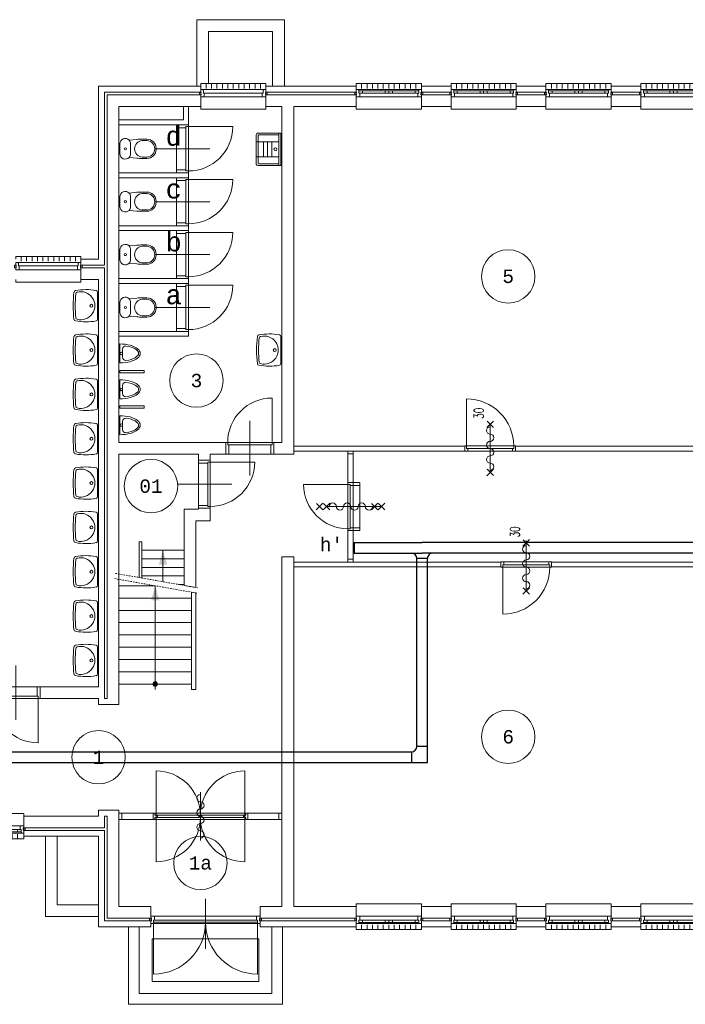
# Model space of a CAD drawing. Header units: millimetres. Extents: x 3141 to 84785, y 12240 to 40624.
# Tile 5 of 10: x 18053 to 30503, y 17824 to 36256. Entities that reach past the tile are written whole.
import ezdxf
from ezdxf.enums import TextEntityAlignment as Align
from ezdxf.xclip import XClip

# ---------------------------------------------------------------- set-up
doc = ezdxf.new("R2010")
doc.units = ezdxf.units.MM
doc.header["$LTSCALE"] = 50
doc.header["$XCLIPFRAME"] = 0
doc.linetypes.add('Xref-beg26$0$DASHDOT', pattern=[1, 0.5, -0.25, 0, -0.25])
doc.layers.get('0').update_dxf_attribs({"linetype": 'CONTINUOUS'})
for name, color, linetype in [('EL6131--_KG', 3, 'CONTINUOUS'), ('Xref', 8, 'CONTINUOUS'), ('Xref-beg26$0$AL$1A---_ALGEMEEN', 8, 'CONTINUOUS'), ('Xref-beg26$0$AM$1A---_ARCERING', 8, 'CONTINUOUS'), ('Xref-beg26$0$AT$1A---_TEKST035', 8, 'CONTINUOUS'), ('Xref-beg26$0$AT$1A---_TEKST050', 8, 'CONTINUOUS'), ('Xref-beg26$0$AT$1A---_TEKST070', 8, 'CONTINUOUS')]:
    doc.layers.add(name, color=color, linetype=linetype)
doc.styles.add('Xref-beg26$0$MONOTXT', font='MONOTXT')
doc.styles.add('Xref-beg26$0$ROMANS', font='ROMANS')

# ---------------------------------------------------------------- blocks, each defined once
blk = doc.blocks.new('*O26')
at = {"layer": 'Xref-beg26$0$AL$1A---_ALGEMEEN', "color": 0, "linetype": 'Continuous', "lineweight": 0}
for p, q in [((-543, 9), (543, 9)), ((-565.5, -130), (565.5, -130)), ((-508.33, -240), (-508.33, -150)), ((-493, -63), (-67, -63)), ((-493, -106), (-67, -106)), ((-406.66, -240), (-406.66, -150)), ((-305, -240), (-305, -150)), ((-203.33, -240), (-203.33, -150)), ((-101.66, -240), (-101.66, -150)), ((0, -240), (0, -150)), ((67, -63), (493, -63)), ((67, -106), (493, -106)), ((101.66, -240), (101.66, -150)), ((203.33, -240), (203.33, -150)), ((305, -240), (305, -150)), ((406.66, -240), (406.66, -150)), ((508.33, -240), (508.33, -150))]:
    blk.add_line(p, q, dxfattribs=at)
for points in [[(-610, 190), (-610, 240), (610, 240), (610, 190)], [(-610, -190), (-610, -240), (610, -240), (610, -190)]]:
    blk.add_lwpolyline(points, dxfattribs=at)
for points in [[(-610, 9), (-545.15, 9), (-543, 6.86), (-543, -63), (-560, -63), (-560, -114), (-565.5, -114), (-565.5, -127.78), (-567.72, -130), (-610, -130), (-610, -76), (-601, -76), (-601, -60), (-610, -60), (-610, -46), (-601, -46), (-601, -30), (-610, -30)], [(610, 9), (545.15, 9), (543, 6.86), (543, -63), (560, -63), (560, -114), (565.5, -114), (565.5, -127.78), (567.72, -130), (610, -130), (610, -76), (601, -76), (601, -60), (610, -60), (610, -46), (601, -46), (601, -30), (610, -30)], [(-635, -30), (-601, -30), (-601, -46), (-610, -46), (-610, -60), (-601, -60), (-601, -76), (-635, -76)], [(-560, -106), (-493, -106), (-493, -63), (-560, -63)], [(-67, -106), (0, -106), (0, -63), (-67, -63)], [(67, -106), (0, -106), (0, -63), (67, -63)], [(560, -106), (493, -106), (493, -63), (560, -63)], [(635, -30), (601, -30), (601, -46), (610, -46), (610, -60), (601, -60), (601, -76), (635, -76)]]:
    blk.add_lwpolyline(points, close=True, dxfattribs=at)
blk = doc.blocks.new('*O27')
at = {"layer": 'Xref-beg26$0$AL$1A---_ALGEMEEN', "color": 0, "linetype": 'Continuous', "lineweight": 0}
for p, q in [((-543, 9), (543, 9)), ((-565.5, -130), (565.5, -130)), ((-508.33, -240), (-508.33, -150)), ((-493, -63), (-67, -63)), ((-493, -106), (-67, -106)), ((-406.66, -240), (-406.66, -150)), ((-305, -240), (-305, -150)), ((-203.33, -240), (-203.33, -150)), ((-101.66, -240), (-101.66, -150)), ((0, -240), (0, -150)), ((67, -63), (493, -63)), ((67, -106), (493, -106)), ((101.66, -240), (101.66, -150)), ((203.33, -240), (203.33, -150)), ((305, -240), (305, -150)), ((406.66, -240), (406.66, -150)), ((508.33, -240), (508.33, -150))]:
    blk.add_line(p, q, dxfattribs=at)
for points in [[(-610, 190), (-610, 240), (610, 240), (610, 190)], [(-610, -190), (-610, -240), (610, -240), (610, -190)]]:
    blk.add_lwpolyline(points, dxfattribs=at)
for points in [[(-610, 9), (-545.15, 9), (-543, 6.86), (-543, -63), (-560, -63), (-560, -114), (-565.5, -114), (-565.5, -127.78), (-567.72, -130), (-610, -130), (-610, -76), (-601, -76), (-601, -60), (-610, -60), (-610, -46), (-601, -46), (-601, -30), (-610, -30)], [(610, 9), (545.15, 9), (543, 6.86), (543, -63), (560, -63), (560, -114), (565.5, -114), (565.5, -127.78), (567.72, -130), (610, -130), (610, -76), (601, -76), (601, -60), (610, -60), (610, -46), (601, -46), (601, -30), (610, -30)], [(-635, -30), (-601, -30), (-601, -46), (-610, -46), (-610, -60), (-601, -60), (-601, -76), (-635, -76)], [(-560, -106), (-493, -106), (-493, -63), (-560, -63)], [(-67, -106), (0, -106), (0, -63), (-67, -63)], [(67, -106), (0, -106), (0, -63), (67, -63)], [(560, -106), (493, -106), (493, -63), (560, -63)], [(635, -30), (601, -30), (601, -46), (610, -46), (610, -60), (601, -60), (601, -76), (635, -76)]]:
    blk.add_lwpolyline(points, close=True, dxfattribs=at)
blk = doc.blocks.new('*O28')
at = {"layer": 'Xref-beg26$0$AL$1A---_ALGEMEEN', "color": 0, "linetype": 'Continuous', "lineweight": 0}
for p, q in [((-543, 9), (543, 9)), ((-565.5, -130), (565.5, -130)), ((-508.33, -240), (-508.33, -150)), ((-493, -63), (-67, -63)), ((-493, -106), (-67, -106)), ((-406.66, -240), (-406.66, -150)), ((-305, -240), (-305, -150)), ((-203.33, -240), (-203.33, -150)), ((-101.66, -240), (-101.66, -150)), ((0, -240), (0, -150)), ((67, -63), (493, -63)), ((67, -106), (493, -106)), ((101.66, -240), (101.66, -150)), ((203.33, -240), (203.33, -150)), ((305, -240), (305, -150)), ((406.66, -240), (406.66, -150)), ((508.33, -240), (508.33, -150))]:
    blk.add_line(p, q, dxfattribs=at)
for points in [[(-610, 190), (-610, 240), (610, 240), (610, 190)], [(-610, -190), (-610, -240), (610, -240), (610, -190)]]:
    blk.add_lwpolyline(points, dxfattribs=at)
for points in [[(-610, 9), (-545.15, 9), (-543, 6.86), (-543, -63), (-560, -63), (-560, -114), (-565.5, -114), (-565.5, -127.78), (-567.72, -130), (-610, -130), (-610, -76), (-601, -76), (-601, -60), (-610, -60), (-610, -46), (-601, -46), (-601, -30), (-610, -30)], [(610, 9), (545.15, 9), (543, 6.86), (543, -63), (560, -63), (560, -114), (565.5, -114), (565.5, -127.78), (567.72, -130), (610, -130), (610, -76), (601, -76), (601, -60), (610, -60), (610, -46), (601, -46), (601, -30), (610, -30)], [(-635, -30), (-601, -30), (-601, -46), (-610, -46), (-610, -60), (-601, -60), (-601, -76), (-635, -76)], [(-560, -106), (-493, -106), (-493, -63), (-560, -63)], [(-67, -106), (0, -106), (0, -63), (-67, -63)], [(67, -106), (0, -106), (0, -63), (67, -63)], [(560, -106), (493, -106), (493, -63), (560, -63)], [(635, -30), (601, -30), (601, -46), (610, -46), (610, -60), (601, -60), (601, -76), (635, -76)]]:
    blk.add_lwpolyline(points, close=True, dxfattribs=at)
blk = doc.blocks.new('*O29')
at = {"layer": 'Xref-beg26$0$AL$1A---_ALGEMEEN', "color": 0, "linetype": 'Continuous', "lineweight": 0}
for p, q in [((-543, 9), (543, 9)), ((-565.5, -130), (565.5, -130)), ((-508.33, -240), (-508.33, -150)), ((-493, -63), (-67, -63)), ((-493, -106), (-67, -106)), ((-406.66, -240), (-406.66, -150)), ((-305, -240), (-305, -150)), ((-203.33, -240), (-203.33, -150)), ((-101.66, -240), (-101.66, -150)), ((0, -240), (0, -150)), ((67, -63), (493, -63)), ((67, -106), (493, -106)), ((101.66, -240), (101.66, -150)), ((203.33, -240), (203.33, -150)), ((305, -240), (305, -150)), ((406.66, -240), (406.66, -150)), ((508.33, -240), (508.33, -150))]:
    blk.add_line(p, q, dxfattribs=at)
for points in [[(-610, 190), (-610, 240), (610, 240), (610, 190)], [(-610, -190), (-610, -240), (610, -240), (610, -190)]]:
    blk.add_lwpolyline(points, dxfattribs=at)
for points in [[(-610, 9), (-545.15, 9), (-543, 6.86), (-543, -63), (-560, -63), (-560, -114), (-565.5, -114), (-565.5, -127.78), (-567.72, -130), (-610, -130), (-610, -76), (-601, -76), (-601, -60), (-610, -60), (-610, -46), (-601, -46), (-601, -30), (-610, -30)], [(610, 9), (545.15, 9), (543, 6.86), (543, -63), (560, -63), (560, -114), (565.5, -114), (565.5, -127.78), (567.72, -130), (610, -130), (610, -76), (601, -76), (601, -60), (610, -60), (610, -46), (601, -46), (601, -30), (610, -30)], [(-635, -30), (-601, -30), (-601, -46), (-610, -46), (-610, -60), (-601, -60), (-601, -76), (-635, -76)], [(-560, -106), (-493, -106), (-493, -63), (-560, -63)], [(-67, -106), (0, -106), (0, -63), (-67, -63)], [(67, -106), (0, -106), (0, -63), (67, -63)], [(560, -106), (493, -106), (493, -63), (560, -63)], [(635, -30), (601, -30), (601, -46), (610, -46), (610, -60), (601, -60), (601, -76), (635, -76)]]:
    blk.add_lwpolyline(points, close=True, dxfattribs=at)
blk = doc.blocks.new('*O46')
at = {"layer": 'Xref-beg26$0$AL$1A---_ALGEMEEN', "color": 0, "linetype": 'Continuous', "lineweight": 0}
for p, q in [((-508.33, 240), (-508.33, 150)), ((-406.66, 240), (-406.66, 150)), ((-305, 240), (-305, 150)), ((-203.33, 240), (-203.33, 150)), ((-101.66, 240), (-101.66, 150)), ((0, 240), (0, 150)), ((101.66, 240), (101.66, 150)), ((203.33, 240), (203.33, 150)), ((305, 240), (305, 150)), ((406.66, 240), (406.66, 150)), ((508.33, 240), (508.33, 150)), ((-565.5, 130), (565.5, 130)), ((-493, 106), (-67, 106)), ((-493, 63), (-67, 63)), ((67, 106), (493, 106)), ((67, 63), (493, 63)), ((-543, -9), (543, -9))]:
    blk.add_line(p, q, dxfattribs=at)
for points in [[(-610, 190), (-610, 240), (610, 240), (610, 190)], [(-610, -190), (-610, -240), (610, -240), (610, -190)]]:
    blk.add_lwpolyline(points, dxfattribs=at)
for points in [[(-635, 30), (-601, 30), (-601, 46), (-610, 46), (-610, 60), (-601, 60), (-601, 76), (-635, 76)], [(-610, -9), (-545.15, -9), (-543, -6.86), (-543, 63), (-560, 63), (-560, 114), (-565.5, 114), (-565.5, 127.78), (-567.72, 130), (-610, 130), (-610, 76), (-601, 76), (-601, 60), (-610, 60), (-610, 46), (-601, 46), (-601, 30), (-610, 30)], [(-560, 106), (-493, 106), (-493, 63), (-560, 63)], [(-67, 106), (0, 106), (0, 63), (-67, 63)], [(67, 106), (0, 106), (0, 63), (67, 63)], [(560, 106), (493, 106), (493, 63), (560, 63)], [(610, -9), (545.15, -9), (543, -6.86), (543, 63), (560, 63), (560, 114), (565.5, 114), (565.5, 127.78), (567.72, 130), (610, 130), (610, 76), (601, 76), (601, 60), (610, 60), (610, 46), (601, 46), (601, 30), (610, 30)], [(635, 30), (601, 30), (601, 46), (610, 46), (610, 60), (601, 60), (601, 76), (635, 76)]]:
    blk.add_lwpolyline(points, close=True, dxfattribs=at)
blk = doc.blocks.new('*O47')
at = {"layer": 'Xref-beg26$0$AL$1A---_ALGEMEEN', "color": 0, "linetype": 'Continuous', "lineweight": 0}
for p, q in [((-508.33, 240), (-508.33, 150)), ((-406.66, 240), (-406.66, 150)), ((-305, 240), (-305, 150)), ((-203.33, 240), (-203.33, 150)), ((-101.66, 240), (-101.66, 150)), ((0, 240), (0, 150)), ((101.66, 240), (101.66, 150)), ((203.33, 240), (203.33, 150)), ((305, 240), (305, 150)), ((406.66, 240), (406.66, 150)), ((508.33, 240), (508.33, 150)), ((-565.5, 130), (565.5, 130)), ((-493, 106), (-67, 106)), ((-493, 63), (-67, 63)), ((67, 106), (493, 106)), ((67, 63), (493, 63)), ((-543, -9), (543, -9))]:
    blk.add_line(p, q, dxfattribs=at)
for points in [[(-610, 190), (-610, 240), (610, 240), (610, 190)], [(-610, -190), (-610, -240), (610, -240), (610, -190)]]:
    blk.add_lwpolyline(points, dxfattribs=at)
for points in [[(-635, 30), (-601, 30), (-601, 46), (-610, 46), (-610, 60), (-601, 60), (-601, 76), (-635, 76)], [(-610, -9), (-545.15, -9), (-543, -6.86), (-543, 63), (-560, 63), (-560, 114), (-565.5, 114), (-565.5, 127.78), (-567.72, 130), (-610, 130), (-610, 76), (-601, 76), (-601, 60), (-610, 60), (-610, 46), (-601, 46), (-601, 30), (-610, 30)], [(-560, 106), (-493, 106), (-493, 63), (-560, 63)], [(-67, 106), (0, 106), (0, 63), (-67, 63)], [(67, 106), (0, 106), (0, 63), (67, 63)], [(560, 106), (493, 106), (493, 63), (560, 63)], [(610, -9), (545.15, -9), (543, -6.86), (543, 63), (560, 63), (560, 114), (565.5, 114), (565.5, 127.78), (567.72, 130), (610, 130), (610, 76), (601, 76), (601, 60), (610, 60), (610, 46), (601, 46), (601, 30), (610, 30)], [(635, 30), (601, 30), (601, 46), (610, 46), (610, 60), (601, 60), (601, 76), (635, 76)]]:
    blk.add_lwpolyline(points, close=True, dxfattribs=at)
blk = doc.blocks.new('*O48')
at = {"layer": 'Xref-beg26$0$AL$1A---_ALGEMEEN', "color": 0, "linetype": 'Continuous', "lineweight": 0}
for p, q in [((-508.33, 240), (-508.33, 150)), ((-406.66, 240), (-406.66, 150)), ((-305, 240), (-305, 150)), ((-203.33, 240), (-203.33, 150)), ((-101.66, 240), (-101.66, 150)), ((0, 240), (0, 150)), ((101.66, 240), (101.66, 150)), ((203.33, 240), (203.33, 150)), ((305, 240), (305, 150)), ((406.66, 240), (406.66, 150)), ((508.33, 240), (508.33, 150)), ((-565.5, 130), (565.5, 130)), ((-493, 106), (-67, 106)), ((-493, 63), (-67, 63)), ((67, 106), (493, 106)), ((67, 63), (493, 63)), ((-543, -9), (543, -9))]:
    blk.add_line(p, q, dxfattribs=at)
for points in [[(-610, 190), (-610, 240), (610, 240), (610, 190)], [(-610, -190), (-610, -240), (610, -240), (610, -190)]]:
    blk.add_lwpolyline(points, dxfattribs=at)
for points in [[(-635, 30), (-601, 30), (-601, 46), (-610, 46), (-610, 60), (-601, 60), (-601, 76), (-635, 76)], [(-610, -9), (-545.15, -9), (-543, -6.86), (-543, 63), (-560, 63), (-560, 114), (-565.5, 114), (-565.5, 127.78), (-567.72, 130), (-610, 130), (-610, 76), (-601, 76), (-601, 60), (-610, 60), (-610, 46), (-601, 46), (-601, 30), (-610, 30)], [(-560, 106), (-493, 106), (-493, 63), (-560, 63)], [(-67, 106), (0, 106), (0, 63), (-67, 63)], [(67, 106), (0, 106), (0, 63), (67, 63)], [(560, 106), (493, 106), (493, 63), (560, 63)], [(610, -9), (545.15, -9), (543, -6.86), (543, 63), (560, 63), (560, 114), (565.5, 114), (565.5, 127.78), (567.72, 130), (610, 130), (610, 76), (601, 76), (601, 60), (610, 60), (610, 46), (601, 46), (601, 30), (610, 30)], [(635, 30), (601, 30), (601, 46), (610, 46), (610, 60), (601, 60), (601, 76), (635, 76)]]:
    blk.add_lwpolyline(points, close=True, dxfattribs=at)
blk = doc.blocks.new('*O49')
at = {"layer": 'Xref-beg26$0$AL$1A---_ALGEMEEN', "color": 0, "linetype": 'Continuous', "lineweight": 0}
for p, q in [((-508.33, 240), (-508.33, 150)), ((-406.66, 240), (-406.66, 150)), ((-305, 240), (-305, 150)), ((-203.33, 240), (-203.33, 150)), ((-101.66, 240), (-101.66, 150)), ((0, 240), (0, 150)), ((101.66, 240), (101.66, 150)), ((203.33, 240), (203.33, 150)), ((305, 240), (305, 150)), ((406.66, 240), (406.66, 150)), ((508.33, 240), (508.33, 150)), ((-565.5, 130), (565.5, 130)), ((-493, 106), (-67, 106)), ((-493, 63), (-67, 63)), ((67, 106), (493, 106)), ((67, 63), (493, 63)), ((-543, -9), (543, -9))]:
    blk.add_line(p, q, dxfattribs=at)
for points in [[(-610, 190), (-610, 240), (610, 240), (610, 190)], [(-610, -190), (-610, -240), (610, -240), (610, -190)]]:
    blk.add_lwpolyline(points, dxfattribs=at)
for points in [[(-635, 30), (-601, 30), (-601, 46), (-610, 46), (-610, 60), (-601, 60), (-601, 76), (-635, 76)], [(-610, -9), (-545.15, -9), (-543, -6.86), (-543, 63), (-560, 63), (-560, 114), (-565.5, 114), (-565.5, 127.78), (-567.72, 130), (-610, 130), (-610, 76), (-601, 76), (-601, 60), (-610, 60), (-610, 46), (-601, 46), (-601, 30), (-610, 30)], [(-560, 106), (-493, 106), (-493, 63), (-560, 63)], [(-67, 106), (0, 106), (0, 63), (-67, 63)], [(67, 106), (0, 106), (0, 63), (67, 63)], [(560, 106), (493, 106), (493, 63), (560, 63)], [(610, -9), (545.15, -9), (543, -6.86), (543, 63), (560, 63), (560, 114), (565.5, 114), (565.5, 127.78), (567.72, 130), (610, 130), (610, 76), (601, 76), (601, 60), (610, 60), (610, 46), (601, 46), (601, 30), (610, 30)], [(635, 30), (601, 30), (601, 46), (610, 46), (610, 60), (601, 60), (601, 76), (635, 76)]]:
    blk.add_lwpolyline(points, close=True, dxfattribs=at)
blk = doc.blocks.new('*O83')
at = {"layer": 'Xref-beg26$0$AL$1A---_ALGEMEEN', "color": 0, "linetype": 'Continuous', "lineweight": 0}
for p, q in [((0, 705), (0, -235)), ((953, 377), (-953, 377)), ((975.5, 238), (-975.5, 238))]:
    blk.add_line(p, q, dxfattribs=at)
for points in [[(-1020, 377), (-955.15, 377), (-953, 374.86), (-953, 305), (-970, 305), (-970, 254), (-975.5, 254), (-975.5, 240.22), (-977.72, 238), (-1020, 238), (-1020, 292), (-1011, 292), (-1011, 308), (-1020, 308), (-1020, 322), (-1011, 322), (-1011, 338), (-1020, 338)], [(1020, 377), (955.15, 377), (953, 374.86), (953, 305), (970, 305), (970, 254), (975.5, 254), (975.5, 240.22), (977.72, 238), (1020, 238), (1020, 292), (1011, 292), (1011, 308), (1020, 308), (1020, 322), (1011, 322), (1011, 338), (1020, 338)], [(-1045, 338), (-1011, 338), (-1011, 322), (-1020, 322), (-1020, 308), (-1011, 308), (-1011, 292), (-1045, 292)], [(-970, 305), (-970, 265), (970, 265), (970, 305)], [(1045, 338), (1011, 338), (1011, 322), (1020, 322), (1020, 308), (1011, 308), (1011, 292), (1045, 292)]]:
    blk.add_lwpolyline(points, close=True, dxfattribs=at)
for points in [[(-970, 265), (-970, -705, 0.41421356), (0, 265)], [(970, 265), (970, -705, -0.41421356), (0, 265)]]:
    blk.add_lwpolyline(points, format="xyb", dxfattribs=at)
blk = doc.blocks.new('*O93')
at = {"layer": 'Xref-beg26$0$AL$1A---_ALGEMEEN', "color": 0, "linetype": 'Continuous', "lineweight": 0}
for p, q in [((-508.33, 240), (-508.33, 150)), ((-406.66, 240), (-406.66, 150)), ((-305, 240), (-305, 150)), ((-203.33, 240), (-203.33, 150)), ((-101.66, 240), (-101.66, 150)), ((0, 240), (0, 150)), ((101.66, 240), (101.66, 150)), ((203.33, 240), (203.33, 150)), ((305, 240), (305, 150)), ((406.66, 240), (406.66, 150)), ((508.33, 240), (508.33, 150)), ((-565.5, 130), (565.5, 130)), ((-543, 63), (543, 63)), ((-543, -9), (543, -9))]:
    blk.add_line(p, q, dxfattribs=at)
for points in [[(-610, 190), (-610, 240), (610, 240), (610, 190)], [(-610, -190), (-610, -240), (610, -240), (610, -190)]]:
    blk.add_lwpolyline(points, dxfattribs=at)
for points in [[(-635, 30), (-601, 30), (-601, 46), (-610, 46), (-610, 60), (-601, 60), (-601, 76), (-635, 76)], [(-610, -9), (-545.15, -9), (-543, -6.86), (-543, 63), (-560, 63), (-560, 114), (-565.5, 114), (-565.5, 127.78), (-567.72, 130), (-610, 130), (-610, 76), (-601, 76), (-601, 60), (-610, 60), (-610, 46), (-601, 46), (-601, 30), (-610, 30)], [(610, -9), (545.15, -9), (543, -6.86), (543, 63), (560, 63), (560, 114), (565.5, 114), (565.5, 127.78), (567.72, 130), (610, 130), (610, 76), (601, 76), (601, 60), (610, 60), (610, 46), (601, 46), (601, 30), (610, 30)], [(635, 30), (601, 30), (601, 46), (610, 46), (610, 60), (601, 60), (601, 76), (635, 76)]]:
    blk.add_lwpolyline(points, close=True, dxfattribs=at)
blk = doc.blocks.new('*O96')
at = {"layer": 'Xref-beg26$0$AL$1A---_ALGEMEEN', "color": 0, "linetype": 'Continuous', "lineweight": 0}
for p, q in [((-508.33, 240), (-508.33, 150)), ((-406.66, 240), (-406.66, 150)), ((-305, 240), (-305, 150)), ((-203.33, 240), (-203.33, 150)), ((-101.66, 240), (-101.66, 150)), ((0, 240), (0, 150)), ((101.66, 240), (101.66, 150)), ((203.33, 240), (203.33, 150)), ((305, 240), (305, 150)), ((406.66, 240), (406.66, 150)), ((508.33, 240), (508.33, 150)), ((565.5, 130), (-565.5, 130)), ((543, 63), (-543, 63)), ((543, -9), (-543, -9))]:
    blk.add_line(p, q, dxfattribs=at)
for points in [[(610, 190), (610, 240), (-610, 240), (-610, 190)], [(610, -190), (610, -240), (-610, -240), (-610, -190)]]:
    blk.add_lwpolyline(points, dxfattribs=at)
for points in [[(-635, 30), (-601, 30), (-601, 46), (-610, 46), (-610, 60), (-601, 60), (-601, 76), (-635, 76)], [(-610, -9), (-545.15, -9), (-543, -6.86), (-543, 63), (-560, 63), (-560, 114), (-565.5, 114), (-565.5, 127.78), (-567.72, 130), (-610, 130), (-610, 76), (-601, 76), (-601, 60), (-610, 60), (-610, 46), (-601, 46), (-601, 30), (-610, 30)], [(610, -9), (545.15, -9), (543, -6.86), (543, 63), (560, 63), (560, 114), (565.5, 114), (565.5, 127.78), (567.72, 130), (610, 130), (610, 76), (601, 76), (601, 60), (610, 60), (610, 46), (601, 46), (601, 30), (610, 30)], [(635, 30), (601, 30), (601, 46), (610, 46), (610, 60), (601, 60), (601, 76), (635, 76)]]:
    blk.add_lwpolyline(points, close=True, dxfattribs=at)
blk = doc.blocks.new('Xref-beg26$0$ED0881')
at = {"layer": 'Xref-beg26$0$AL$1A---_ALGEMEEN', "color": 0, "linetype": 'Continuous', "lineweight": 0}
for p, q in [((475, -400), (475, 500)), ((915, 0), (35, 0)), ((55, 100), (895, 100)), ((55, 45), (895, 45))]:
    blk.add_line(p, q, dxfattribs=at)
for points in [[(55, 100), (0, 100), (0, 0), (35, 0), (35, 45), (55, 45), (55, 100)], [(950, 0), (915, 0), (915, 45), (895, 45), (895, 100), (950, 100), (950, 0)]]:
    blk.add_lwpolyline(points, close=True, dxfattribs=at)
blk.add_lwpolyline([(35, 0), (35, -880, 0.414214), (915, 0)], format="xyb", dxfattribs=at)
blk = doc.blocks.new('Xref-beg26$0$ED0831')
at = {"layer": 'Xref-beg26$0$AL$1A---_ALGEMEEN', "color": 0, "linetype": 'Continuous', "lineweight": 0}
for p, q in [((450, -400), (450, 620)), ((0, 0), (0, 220)), ((0, 220), (55, 220)), ((55, 220), (845, 220)), ((55, 220), (55, 45)), ((900, 220), (845, 220)), ((845, 220), (845, 45)), ((900, 0), (900, 220)), ((35, 0), (0, 0)), ((55, 45), (35, 45)), ((35, 45), (35, 0)), ((35, 0), (35, -830)), ((865, 0), (35, 0)), ((55, 45), (845, 45)), ((845, 45), (865, 45)), ((865, 45), (865, 0)), ((865, 0), (900, 0))]:
    blk.add_line(p, q, dxfattribs=at)
blk.add_arc((35, 0), 830, 270, 360, dxfattribs=at)
blk = doc.blocks.new('Xref-beg26$0$CLOS02')
at = {"layer": 'Xref-beg26$0$AL$1A---_ALGEMEEN', "color": 0, "linetype": 'Continuous', "lineweight": 0}
for p, q in [((-92, -220), (92, -220)), ((-155, -528), (-155, -436)), ((155, -528), (155, -436)), ((-1, -670), (1, -670))]:
    blk.add_line(p, q, dxfattribs=at)
blk.add_lwpolyline([(-176, -338), (-162, -192, -0.674333), (-92, -20), (92, -20, -0.674333), (162, -192), (176, -338, -0.023285), (180, -431), (180, -525, -0.414214), (10, -695), (-10, -695, -0.414214), (-180, -525), (-180, -431, -0.023285), (-176, -338)], format="xyb", dxfattribs=at)
blk.add_circle((0, -120), 20, dxfattribs=at)
for centre, radius, start, end in [((-92, -120), 100, 225.9727, 270), ((0, -450), 156, 4.9264, 175.0736), ((92, -120), 100, 270, 314.0273), ((0, -514), 156, 184.9259, 355.0741)]:
    blk.add_arc(centre, radius, start, end, dxfattribs=at)
blk = doc.blocks.new('Xref-beg26$0$URIN03')
at = {"layer": 'Xref-beg26$0$AL$1A---_ALGEMEEN', "color": 0, "linetype": 'Continuous', "lineweight": 0}
for p, q in [((-177, -50), (-178, -50)), ((178, -50), (177, -50))]:
    blk.add_line(p, q, dxfattribs=at)
blk.add_lwpolyline([(-178, -20), (178, -20)], dxfattribs=at)
for points in [[(7, -70), (-72, -70, 0.414214), (-132, -130), (-132, -133)], [(0, -70), (80, -70, -0.414214), (140, -130), (140, -133)]]:
    blk.add_lwpolyline(points, format="xyb", dxfattribs=at)
blk.add_circle((0, -45), 25, dxfattribs=at)
for centre, major_axis, ratio, start_param, end_param in [((0, -20), (0, -380), 0.467105, 4.712389, 7.853982), ((7, -20), (0, -350), 0.421429, 5.041111, 6.283185), ((0, -20), (0, -350), 0.421429, 0, 1.242074)]:
    blk.add_ellipse(centre, major_axis=major_axis, ratio=ratio, start_param=start_param, end_param=end_param, dxfattribs=at)
blk = doc.blocks.new('Xref-beg26$0$WT01')
at = {"layer": 'Xref-beg26$0$AL$1A---_ALGEMEEN', "color": 0, "linetype": 'Continuous', "lineweight": 0}
blk.add_line((-253, -20), (253, -20), dxfattribs=at)
blk.add_circle((0, -133), 28.1, dxfattribs=at)
for centre, radius, start, end in [((766, -236), 1068, 169.7983, 190.5514), ((-253, -53), 33, 90, 169.9973), ((0, -332), 263, 344.8667, 195.1333), ((253, -53), 33, 10.0027, 90), ((-766, -236), 1068, 349.4486, 10.2017), ((-252, -426), 33, 190.3455, 263.1425), ((0, 1669), 2144, 263.1425, 276.8575), ((-222, -392), 33, 195.1333, 263.9582), ((0, 1707), 2144, 263.9582, 276.0418), ((222, -392), 33, 276.0418, 344.8667), ((252, -426), 33, 276.8575, 349.6545)]:
    blk.add_arc(centre, radius, start, end, dxfattribs=at)
blk = doc.blocks.new('Xref-beg26$0$UG61')
at = {"layer": 'Xref-beg26$0$AL$1A---_ALGEMEEN', "color": 0, "linetype": 'Continuous', "lineweight": 0}
for p, q in [((305, -20), (-305, -20)), ((-305, -20), (-305, -450)), ((305, -55), (-305, -55)), ((-270, -435), (-270, -55)), ((-140, -55), (-140, -480)), ((140, -55), (140, -480)), ((270, -55), (270, -435)), ((305, -450), (305, -20)), ((140, -192), (-140, -192)), ((140, -268), (-140, -268)), ((140, -342), (-140, -342)), ((-275, -480), (275, -480)), ((260, -445), (-260, -445))]:
    blk.add_line(p, q, dxfattribs=at)
blk.add_circle((-1, -122), 28.1, dxfattribs=at)
for centre, radius, start, end in [((-275, -450), 30, 180, 270), ((-260, -435), 10, 180, 270), ((260, -435), 10, 270, 360), ((275, -450), 30, 270, 360)]:
    blk.add_arc(centre, radius, start, end, dxfattribs=at)
blk = doc.blocks.new('*O157')
at = {"layer": 'Xref-beg26$0$AL$1A---_ALGEMEEN', "color": 0, "linetype": 'Continuous', "lineweight": 0}
blk.add_lwpolyline([(0, -407, 1), (0, -271, -1), (0, -136, 1), (0, 0, -1), (0, 136, 1), (0, 271, -1), (0, 407)], format="xyb", dxfattribs=at)
blk = doc.blocks.new('Xref-beg26$0$BRW00')
at = {"layer": 'Xref-beg26$0$AL$1A---_ALGEMEEN', "color": 0, "linetype": 'Continuous', "lineweight": 0}
blk.add_blockref('*O157', (0, 0), dxfattribs=at)
blk = doc.blocks.new('Xref-beg26$0$DD0782')
at = {"layer": 'Xref-beg26$0$AL$1A---_ALGEMEEN', "color": 0, "linetype": 'Continuous', "lineweight": 0}
for p, q in [((885, -393), (885, 507)), ((35, 114), (1735, 114)), ((1735, 0), (35, 0))]:
    blk.add_line(p, q, dxfattribs=at)
for points in [[(885, 77, 0.414214), (55, 907), (55, 77)], [(885, 77, -0.414214), (1715, 907), (1715, 77)], [(885, 37, -0.414214), (55, -793), (55, 37)], [(885, 37, 0.414214), (1715, -793), (1715, 37)]]:
    blk.add_lwpolyline(points, format="xyb", dxfattribs=at)
for points in [[(0, 0), (35, 0), (35, 37), (55, 37), (55, 77), (35, 77), (35, 114), (0, 114), (0, 0)], [(80, 37), (860, 37), (860, 77), (80, 77)], [(910, 37), (1690, 37), (1690, 77), (910, 77)], [(1770, 0), (1735, 0), (1735, 37), (1715, 37), (1715, 77), (1735, 77), (1735, 114), (1770, 114), (1770, 0)]]:
    blk.add_lwpolyline(points, close=True, dxfattribs=at)
for centre, start, end in [((76, 57), 77.3196, 282.6804), ((865, 57), 257.3196, 102.6804), ((906, 57), 77.3196, 282.6804), ((1694, 57), 257.3196, 102.6804)]:
    blk.add_arc(centre, 20.5, start, end, dxfattribs=at)
blk.add_blockref('Xref-beg26$0$BRW00', (885, 57), dxfattribs=at)
blk = doc.blocks.new('*O158')
at = {"layer": 'Xref-beg26$0$AL$1A---_ALGEMEEN', "color": 0, "linetype": 'Continuous', "lineweight": 0}
for points in [[(-1525, -57), (1525, -57), (1525, 57), (-1525, 57)], [(-1470, -57), (-1470, 57), (-1525, 57), (-1525, -57)], [(1470, -57), (1470, 57), (1525, 57), (1525, -57)]]:
    blk.add_lwpolyline(points, close=True, dxfattribs=at)
at = {"layer": 'Xref-beg26$0$AL$1A---_ALGEMEEN', "color": 0, "linetype": 'Continuous', "lineweight": 0, "rotation": 180}
blk.add_blockref('Xref-beg26$0$DD0782', (885, 57), dxfattribs=at)
blk = doc.blocks.new('*O159')
at = {"layer": 'Xref-beg26$0$AL$1A---_ALGEMEEN', "color": 0, "linetype": 'Continuous', "lineweight": 0}
for points in [[(-1440, 725), (-1440, -725), (1440, -725), (1440, 725)], [(-1240, 725), (-1240, -525), (1240, -525), (1240, 725)]]:
    blk.add_lwpolyline(points, dxfattribs=at)
blk.add_lwpolyline([(-1000, -300), (1000, -300), (1000, 500), (-1000, 500)], close=True, dxfattribs=at)
blk = doc.blocks.new('*O165')
at = {"layer": 'Xref-beg26$0$AL$1A---_ALGEMEEN', "color": 0, "linetype": 'Continuous', "lineweight": 0}
for p, q in [((-353, 9), (353, 9)), ((-376, -130), (376, -130)), ((-305, -240), (-305, -150)), ((-303, -63), (-16, -63)), ((-303, -106), (-16, -106)), ((-203, -240), (-203, -150)), ((-102, -240), (-102, -150)), ((0, -240), (0, -150)), ((16, -63), (303, -63)), ((16, -106), (303, -106)), ((102, -240), (102, -150)), ((203, -240), (203, -150)), ((305, -240), (305, -150))]:
    blk.add_line(p, q, dxfattribs=at)
for points in [[(-420, 190), (-420, 240), (420, 240), (420, 190)], [(-420, -190), (-420, -240), (420, -240), (420, -190)]]:
    blk.add_lwpolyline(points, dxfattribs=at)
for points in [[(-420, 9), (-355, 9), (-353, 7), (-353, -63), (-370, -63), (-370, -114), (-376, -114), (-376, -128), (-378, -130), (-420, -130), (-420, -76), (-411, -76), (-411, -60), (-420, -60), (-420, -46), (-411, -46), (-411, -30), (-420, -30)], [(420, 9), (355, 9), (353, 7), (353, -63), (370, -63), (370, -114), (376, -114), (376, -128), (378, -130), (420, -130), (420, -76), (411, -76), (411, -60), (420, -60), (420, -46), (411, -46), (411, -30), (420, -30)], [(-445, -30), (-411, -30), (-411, -46), (-420, -46), (-420, -60), (-411, -60), (-411, -76), (-445, -76)], [(-370, -106), (-303, -106), (-303, -63), (-370, -63)], [(370, -106), (303, -106), (303, -63), (370, -63)], [(445, -30), (411, -30), (411, -46), (420, -46), (420, -60), (411, -60), (411, -76), (445, -76)]]:
    blk.add_lwpolyline(points, close=True, dxfattribs=at)
blk.add_lwpolyline([(4, -106), (-4, -106), (-4, -104, -0.397174), (-10, -98), (-10, -95, 0.406754), (-16, -90), (-16, -72), (-6, -63), (6, -63), (16, -72), (16, -90, 0.406754), (10, -95), (10, -98, -0.397174), (4, -104), (4, -106)], format="xyb", dxfattribs=at)
blk = doc.blocks.new('Xref-beg26$0$BRW60')
at = {"layer": 'Xref-beg26$0$AL$1A---_ALGEMEEN', "color": 0, "linetype": 'Continuous', "lineweight": 0}
for p, q in [((-61.42, 393.58), (61.44, 516.42)), ((59.2, 395.81), (-59.18, 514.19)), ((-61.42, -506.42), (61.44, -383.58)), ((59.2, -504.19), (-59.18, -385.81))]:
    blk.add_line(p, q, dxfattribs=at)
blk = doc.blocks.new('Xref-beg26$0$DR30BZ')
at = {"layer": 'Xref-beg26$0$AL$1A---_ALGEMEEN', "color": 0, "linetype": 'Continuous', "lineweight": 0}
blk.add_line((-450, 0), (450, 0), dxfattribs=at)
for centre, start, end in [((-339, 0), 180, 360), ((-204, 0), 360, 180), ((-68, 0), 180, 360), ((68, 0), 360, 180), ((204, 0), 180, 360), ((339, 0), 360, 180)]:
    blk.add_arc(centre, 67.8, start, end, dxfattribs=at)
at = {"layer": 'Xref-beg26$0$AL$1A---_ALGEMEEN', "color": 0, "linetype": 'Continuous', "lineweight": 0, "rotation": 270}
blk.add_blockref('Xref-beg26$0$BRW60', (0, 0), dxfattribs=at)
at = {"layer": 'Xref-beg26$0$AT$1A---_TEKST035', "linetype": 'Continuous', "lineweight": 0, "style": 'Xref-beg26$0$ROMANS', "width": 0.666667}
blk.add_text('30', height=180, dxfattribs=at).set_placement((559, 123))
blk = doc.blocks.new('*O188')
at = {"layer": 'Xref-beg26$0$AL$1A---_ALGEMEEN', "color": 0, "linetype": 'Continuous', "lineweight": 0}
for p, q in [((-518.58, 61.43), (-641.42, -61.42)), ((-520.81, -59.18), (-639.19, 59.2)), ((-388.58, 61.43), (-511.42, -61.42)), ((-390.81, -59.18), (-509.19, 59.2)), ((-450, 0.01), (450, 0.01)), ((511.42, 61.43), (388.58, -61.42)), ((509.19, -59.18), (390.81, 59.2)), ((641.42, 61.43), (518.58, -61.42)), ((639.19, -59.18), (520.81, 59.2))]:
    blk.add_line(p, q, dxfattribs=at)
at = {"layer": 'Xref-beg26$0$AL$1A---_ALGEMEEN', "color": 0, "linetype": 'Continuous', "lineweight": 0, "yscale": -1, "rotation": 270}
blk.add_blockref('Xref-beg26$0$BRW00', (5, 0.01), dxfattribs=at)
blk = doc.blocks.new('*O187')
at = {"layer": 'Xref-beg26$0$AL$1A---_ALGEMEEN', "color": 0, "linetype": 'Continuous', "lineweight": 0}
blk.add_line((169.29, -695), (169.29, 1005), dxfattribs=at)
for points in [[(169.29, -1040), (69.29, -1040), (69.29, 1040), (169.29, 1040)], [(169.29, 985), (69.29, 985), (69.29, 1040), (169.29, 1040)], [(169.29, -1040), (69.29, -1040), (69.29, -985), (169.29, -985)]]:
    blk.add_lwpolyline(points, close=True, dxfattribs=at)
at = {"layer": 'Xref-beg26$0$AL$1A---_ALGEMEEN', "color": 0, "linetype": 'Continuous', "lineweight": 0, "rotation": 270}
blk.add_blockref('Xref-beg26$0$ED0831', (69.29, 450), dxfattribs=at)
at = {"layer": 'Xref-beg26$0$AL$1A---_ALGEMEEN', "color": 0, "linetype": 'Continuous', "lineweight": 0}
blk.add_blockref('*O188', (119.29, -0.01), dxfattribs=at)
blk = doc.blocks.new('Xref-beg26')
at = {"layer": 'Xref-beg26$0$AM$1A---_ARCERING', "linetype": 'Continuous', "lineweight": 0}
h = blk.add_hatch(color=256, dxfattribs=at)
edge = h.paths.add_edge_path()
edge.add_arc((96725.43, 89203.82), 42.4, 0, 360)
at = {"layer": 'Xref-beg26$0$AL$1A---_ALGEMEEN', "linetype": 'Continuous', "lineweight": 0}
for p, q in [((100429.43, 93531.32), (100429.43, 91831.32)), ((97265.43, 91708.83), (96475.43, 91708.83)), ((96870.43, 91708.83), (96870.43, 91119.79)), ((97265.43, 91548.83), (96475.43, 91548.83)), ((97265.43, 91388.83), (96475.43, 91388.83)), ((97265.43, 91228.83), (96475.43, 91228.83)), ((97265.43, 91068.83), (97159.43, 91068.83)), ((96045.43, 91043.82), (96725.43, 91043.82)), ((96725.43, 91043.82), (96725.43, 89103.82)), ((96045.43, 90813.82), (97405.43, 90813.82)), ((96045.43, 90583.82), (97405.43, 90583.82)), ((96045.43, 90353.82), (97405.43, 90353.82)), ((96045.43, 90123.82), (97405.43, 90123.82)), ((96045.43, 89893.82), (97405.43, 89893.82)), ((96045.43, 89663.82), (97405.43, 89663.82)), ((96045.43, 89433.82), (97405.43, 89433.82)), ((96045.43, 89203.82), (97405.43, 89203.82))]:
    blk.add_line(p, q, dxfattribs=at)
at = {"layer": 'Xref-beg26$0$AL$1A---_ALGEMEEN', "linetype": 'Xref-beg26$0$DASHDOT', "lineweight": 0}
for p, q in [((95984.32, 91276.05), (97521.28, 91005.02)), ((95966.95, 91177.57), (97503.91, 90906.54))]:
    blk.add_line(p, q, dxfattribs=at)
at = {"layer": 'Xref-beg26$0$AL$1A---_ALGEMEEN', "linetype": 'Continuous', "lineweight": 0}
for points in [[(97500.43, 101641.32), (99140.43, 101641.32), (99140.43, 100393.82), (98920.43, 100393.82), (98920.43, 101421.32), (97720.43, 101421.32), (97720.43, 100443.82), (97575.43, 100443.82), (97575.43, 100393.82), (97500.43, 100393.82)], [(95665.43, 100393.82), (97575.43, 100393.82), (97575.43, 100283.82), (95775.43, 100283.82), (95775.43, 97048.82), (95335.43, 97048.82), (95335.43, 97158.82), (95665.43, 97158.82)], [(100483.43, 100283.82), (98795.43, 100283.82), (98795.43, 100393.82), (100483.43, 100393.82)], [(101703.43, 100393.82), (102258.43, 100393.82), (102258.43, 100283.82), (101703.43, 100283.82)], [(103478.43, 100393.82), (104033.43, 100393.82), (104033.43, 100283.82), (103478.43, 100283.82)], [(105253.43, 100393.82), (105808.43, 100393.82), (105808.43, 100283.82), (105253.43, 100283.82)], [(95825.43, 100233.82), (97575.43, 100233.82), (97575.43, 100013.82), (96045.43, 100013.82), (96045.43, 93728.82), (98045.43, 93728.82), (98045.43, 93508.82), (97755.43, 93508.82), (97755.43, 93393.82), (97535.43, 93393.82), (97535.43, 93508.82), (96045.43, 93508.82), (96045.43, 88823.82), (95665.43, 88823.82), (95665.43, 88933.82), (94570.43, 88933.82), (94570.43, 89153.82), (95665.43, 89153.82), (95665.43, 96778.82), (95335.43, 96778.82), (95335.43, 96998.82), (95775.43, 96998.82), (95775.43, 88933.82), (95825.43, 88933.82)], [(98795.43, 100233.82), (100483.43, 100233.82), (100483.43, 100013.82), (99315.43, 100013.82), (99315.43, 93508.82), (98945.43, 93508.82), (98945.43, 93728.82), (99095.43, 93728.82), (99095.43, 100013.82), (98795.43, 100013.82)], [(101703.43, 100233.82), (102258.43, 100233.82), (102258.43, 100013.82), (101703.43, 100013.82)], [(103478.43, 100233.82), (104033.43, 100233.82), (104033.43, 100013.82), (103478.43, 100013.82)], [(105253.43, 100233.82), (105808.43, 100233.82), (105808.43, 100013.82), (105253.43, 100013.82)], [(97255.43, 100013.82), (97345.43, 100013.82), (97345.43, 99673.82), (96045.43, 99673.82), (96045.43, 99763.82), (97255.43, 99763.82)], [(96045.43, 98683.82), (97345.43, 98683.82), (97345.43, 98773.82), (96045.43, 98773.82)], [(96045.43, 97693.82), (97345.43, 97693.82), (97345.43, 97783.82), (96045.43, 97783.82)], [(96045.43, 96703.82), (97345.43, 96703.82), (97345.43, 96793.82), (96045.43, 96793.82)], [(96045.43, 95713.82), (97345.43, 95713.82), (97345.43, 95803.82), (96045.43, 95803.82)], [(96065.43, 95031.82), (96515.43, 95031.82), (96515.43, 95071.82), (96065.43, 95071.82)], [(96065.43, 94370.82), (96515.43, 94370.82), (96515.43, 94410.82), (96065.43, 94410.82)], [(99315.43, 93566.32), (102515.43, 93566.32), (102515.43, 93656.32), (99315.43, 93656.32)], [(103465.43, 93566.32), (110760.43, 93566.32), (110760.43, 93656.32), (103465.43, 93656.32)], [(97535.43, 92493.82), (97755.43, 92493.82), (97755.43, 92258.82), (97485.43, 92258.82), (97485.43, 91011.34), (97265.43, 91050.14), (97265.43, 92478.82), (97535.43, 92478.82)], [(99095.43, 91586.32), (99315.43, 91586.32), (99315.43, 85038.82), (100483.43, 85038.82), (100483.43, 84818.82), (98685.43, 84818.82), (98685.43, 85038.82), (99095.43, 85038.82)], [(99315.43, 91396.32), (103190.43, 91396.32), (103190.43, 91486.32), (99315.43, 91486.32)], [(104140.43, 91396.32), (111435.43, 91396.32), (111435.43, 91486.32), (104140.43, 91486.32)], [(97405.43, 90923.91), (97485.43, 90909.8), (97485.43, 89103.82), (97405.43, 89103.82)], [(94265.43, 86733.82), (95665.43, 86733.82), (95665.43, 86843.82), (96045.43, 86843.82), (96045.43, 85038.82), (96645.43, 85038.82), (96645.43, 84818.82), (95825.43, 84818.82), (95825.43, 86733.82), (95775.43, 86733.82), (95775.43, 86513.82), (94265.43, 86513.82)], [(94265.43, 86463.82), (95775.43, 86463.82), (95775.43, 84768.82), (96645.43, 84768.82), (96645.43, 84658.82), (95665.43, 84658.82), (95665.43, 86353.82), (94265.43, 86353.82)], [(94670.43, 86353.82), (94890.43, 86353.82), (94890.43, 85071.32), (95665.43, 85071.32), (95665.43, 84851.32), (94670.43, 84851.32)], [(101703.43, 84818.82), (102258.43, 84818.82), (102258.43, 85038.82), (101703.43, 85038.82)], [(103478.43, 84818.82), (104033.43, 84818.82), (104033.43, 85038.82), (103478.43, 85038.82)], [(105253.43, 84818.82), (105808.43, 84818.82), (105808.43, 85038.82), (105253.43, 85038.82)], [(98685.43, 84768.82), (100483.43, 84768.82), (100483.43, 84658.82), (98685.43, 84658.82)], [(101703.43, 84658.82), (102258.43, 84658.82), (102258.43, 84768.82), (101703.43, 84768.82)], [(103478.43, 84658.82), (104033.43, 84658.82), (104033.43, 84768.82), (103478.43, 84768.82)], [(105253.43, 84658.82), (105808.43, 84658.82), (105808.43, 84768.82), (105253.43, 84768.82)]]:
    blk.add_lwpolyline(points, close=True, dxfattribs=at)
blk.add_lwpolyline([(96425.43, 91198.26), (96425.43, 91863.83), (96475.43, 91863.83), (96475.43, 91189.45)], dxfattribs=at)
for centre, radius in [((103327.93598, 96835.07003), 500), ((97496.02923, 94886.36152), 500), ((96645.4383, 92908.8367), 500), ((96725.43, 89203.82), 42.4), ((103327.93, 88217.57), 500), ((95665.4276, 87833.82483), 500), ((97570.44154, 85855.02219), 500)]:
    blk.add_circle(centre, radius, dxfattribs=at)
for points in [[(96793.48, 91438.83), (96870.43, 91708.83), (96947.38, 91438.83)], [(96648.48, 90773.82), (96725.43, 91043.82), (96802.38, 90773.82)]]:
    blk.add_solid(points, dxfattribs=at)
for name, p in [('*O96', (98185.43, 100203.82)), ('*O46', (101093.43, 100203.82)), ('*O47', (102868.43, 100203.82)), ('*O48', (104643.43, 100203.82)), ('*O49', (106418.43, 100203.82)), ('*O93', (94725.43, 96968.82)), ('*O187', (100260.14, 92526.32)), ('Xref-beg26$0$ED0881', (103190.43, 91391.32)), ('*O158', (97570.43, 86728.2)), ('*O165', (93845.43, 86543.82)), ('*O83', (97665.43, 84480.82)), ('*O26', (101093.43, 84848.82)), ('*O27', (102868.43, 84848.82)), ('*O28', (104643.43, 84848.82)), ('*O29', (106418.43, 84848.82)), ('*O159', (97665.43, 83933.82))]:
    blk.add_blockref(name, p, dxfattribs=at)
at = {"layer": 'Xref-beg26$0$AL$1A---_ALGEMEEN', "linetype": 'Continuous', "lineweight": 0, "yscale": -1}
for name, p, rotation in [('Xref-beg26$0$ED0831', (97345.43, 99673.82), 270), ('Xref-beg26$0$ED0831', (97345.43, 98683.82), 270), ('Xref-beg26$0$ED0831', (97345.43, 97693.82), 270), ('Xref-beg26$0$WT01', (95665.43, 96286.32), 90), ('Xref-beg26$0$ED0831', (97345.43, 96703.82), 270), ('Xref-beg26$0$WT01', (95665.43, 95456.32), 90), ('Xref-beg26$0$WT01', (99095.43, 95456.32), 90), ('Xref-beg26$0$WT01', (95665.43, 94626.32), 90), ('Xref-beg26$0$URIN03', (96045.43, 94721.32), 270), ('Xref-beg26$0$URIN03', (96045.43, 94049.82), 270), ('Xref-beg26$0$WT01', (95665.43, 93796.32), 90), ('Xref-beg26$0$WT01', (95665.43, 92966.32), 90), ('Xref-beg26$0$ED0831', (97755.43, 93393.82), 270), ('Xref-beg26$0$WT01', (95665.43, 92136.32), 90), ('Xref-beg26$0$WT01', (95665.43, 91306.32), 90), ('Xref-beg26$0$WT01', (95665.43, 90476.32), 90), ('Xref-beg26$0$WT01', (95665.43, 89646.32), 90), ('Xref-beg26$0$ED0831', (94570.43, 88933.82), 180)]:
    blk.add_blockref(name, p, dxfattribs=dict(at, rotation=rotation))
at = {"layer": 'Xref-beg26$0$AL$1A---_ALGEMEEN', "linetype": 'Continuous', "lineweight": 0}
for name, p, rotation in [('Xref-beg26$0$CLOS02', (96045.43, 99223.82), 90), ('Xref-beg26$0$UG61', (99095.43, 99213.82), 270), ('Xref-beg26$0$CLOS02', (96045.43, 98233.82), 90), ('Xref-beg26$0$CLOS02', (96045.43, 97243.82), 90), ('Xref-beg26$0$CLOS02', (96045.43, 96253.82), 90), ('Xref-beg26$0$URIN03', (96045.43, 95392.82), 90), ('Xref-beg26$0$ED0831', (98945.43, 93728.82), 180), ('Xref-beg26$0$DR30BZ', (102990.43, 93611.32), 90), ('Xref-beg26$0$DR30BZ', (103665.43, 91391.32), 90)]:
    blk.add_blockref(name, p, dxfattribs=dict(at, rotation=rotation))
at = {"layer": 'Xref-beg26$0$AL$1A---_ALGEMEEN', "linetype": 'Continuous', "lineweight": 0, "yscale": -1}
blk.add_blockref('Xref-beg26$0$ED0881', (102515.43, 93661.32), dxfattribs=at)
at = {"layer": 'Xref-beg26$0$AT$1A---_TEKST050', "linetype": 'Continuous', "lineweight": 0, "style": 'Xref-beg26$0$MONOTXT'}
for s, p in [('5', (103327.93, 96835.07)), ('3', (97496.02, 94886.36)), ('01', (96645.42, 92908.82)), ("h'", (100020.7, 91827.57)), ('6', (103327.92, 88217.57)), ('1', (95665.41, 87833.81)), ('1a', (97570.43, 85855.01))]:
    blk.add_text(s, height=250.00002, dxfattribs=at).set_placement(p, align=Align.MIDDLE)
at = {"layer": 'Xref-beg26$0$AT$1A---_TEKST070', "linetype": 'Continuous', "lineweight": 0, "style": 'Xref-beg26$0$MONOTXT'}
for s, p in [('d', (96919.95, 99458.98)), ('c', (96919.95, 98468.98)), ('b', (96919.95, 97478.98)), ('a', (96919.95, 96488.98))]:
    blk.add_text(s, height=349.99998, dxfattribs=at).set_placement(p, align=Align.MIDDLE_LEFT)
blk = doc.blocks.new('E-GK-GTC-C83C')
at = {"color": 0, "linetype": 'Continuous'}
for p, q in [((-0.5, 100), (0.5, 100)), ((-0.5, -100), (0.5, -100))]:
    blk.add_line(p, q, dxfattribs=at)
blk = doc.blocks.new('E-GK-BS-1-C8676767')
at = {"color": 0, "linetype": 'Continuous'}
for p, q in [((100, 203), (-100, 203)), ((100, -100), (100, 203)), ((-203, 100), (-203, -100)), ((-203, -100), (100, -100))]:
    blk.add_line(p, q, dxfattribs=at)
blk.add_arc((-203, 203), 103, 270, 0, dxfattribs=at)
blk = doc.blocks.new('E-GK-AH-C8676767')
at = {"color": 0, "linetype": 'Continuous'}
blk.add_line((-100, 103), (100, 103), dxfattribs=at)
for centre, start, end in [((-203, 103), 270, 0), ((203, 103), 180, 270)]:
    blk.add_arc(centre, 103, start, end, dxfattribs=at)
blk = doc.blocks.new('E-GK-END-C8')
at = {"color": 0, "linetype": 'Continuous'}
blk.add_line((0, 100), (0, -100), dxfattribs=at)

msp = doc.modelspace()

# ---------------------------------------------------------------- block references
at = {"layer": 'EL6131--_KG'}
for p, xscale in [((24946, 26372, 2500), 1270.461270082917), ((18919, 22449, 2500), 12920.18540094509)]:
    msp.add_blockref('E-GK-GTC-C83C', p, dxfattribs=dict(at, xscale=xscale))
for name, p in [('E-GK-END-C8', (24311, 26372, 2500)), ('E-GK-BS-1-C8676767', (25582, 22449, 2500))]:
    msp.add_blockref(name, p, dxfattribs=at)
for p, xscale, rotation in [((46336, 26372, 2500), 41508.61204677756, 180), ((25582, 24410, 2500), 3516.865412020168, 90)]:
    msp.add_blockref('E-GK-GTC-C83C', p, dxfattribs=dict(at, xscale=xscale, rotation=rotation))
at = {"layer": 'EL6131--_KG', "rotation": 180}
msp.add_blockref('E-GK-AH-C8676767', (25582, 26272, 2500), dxfattribs=at)
at = {"layer": 'Xref'}
ref = msp.add_blockref('Xref-beg26', (-76137, -65385), dxfattribs=at)
XClip(ref).set_block_clipping_path([(78990.3724838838, 77624.9615581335), (160922.2916472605, 106219.4632938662)])

doc.saveas('drawing.dxf')
